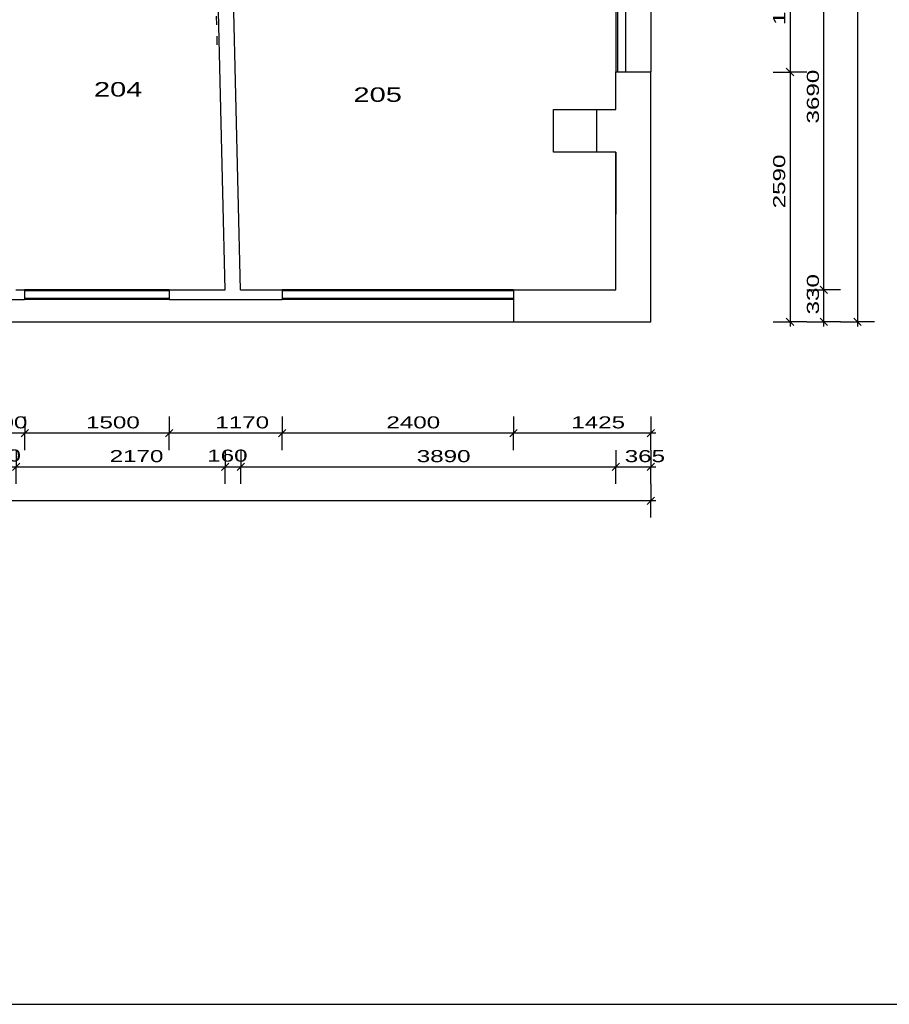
# Model space of a CAD drawing. Extents: x -196363 to 396902, y -489949 to -260582.
# Tile 51 of 256: x 80737 to 89756, y -395532 to -385320. Entities that reach past the tile are written whole.
import ezdxf

# ---------------------------------------------------------------- set-up
doc = ezdxf.new("R2010")
doc.units = 0
doc.header["$MEASUREMENT"] = 0
doc.linetypes.add('DOTDASH', pattern=[1, 0.3, -0.2, 0, -0.2, 0.3])
for name, color, linetype in [('koty', 1, 'Continuous'), ('legenda', 1, 'Continuous'), ('noszdiv', 1, 'Continuous'), ('obklady', 14, 'Continuous'), ('okna', 2, 'Continuous')]:
    doc.layers.add(name, color=color, linetype=linetype)
doc.styles.add('SPIRITTXTSTYLE1', font='ROMAN')
doc.styles.add('SPIRITTXTSTYLE2', font='txt')
doc.linetypes.add('CERCH2', pattern='A,0,-1,[17,dur+dsp vaclavov.shx,S=0.003401,R=0,X=-1,Y=0],0', length=1)
doc.dimstyles.new('SPIRITSTYLE206', dxfattribs={"dimtxt": 125, "dimasz": 12.7, "dimexe": 175, "dimexo": 1267.367798, "dimgap": 50, "dimtad": 1, "dimdec": 3, "dimzin": 0, "dimdsep": 46, "dimlunit": 7, "dimtxsty": 'SPIRITTXTSTYLE1', "dimblk1": '_TICKMARKS206', "dimblk2": '_TICKMARKS206', "dimsah": 1, "dimcen": 0.09, "dimdle": 50, "dimclrd": 1, "dimclre": 1, "dimclrt": 1, "dimadec": 0, "dimazin": 0, "dimtfac": 1, "dimtdec": 4, "dimtofl": 0, "dimtmove": 1, "dimatfit": 0, "dimfxl": 0, "dimtolj": 1, "dimtzin": 0, "dimarcsym": 0})
doc.dimstyles.new('SPIRITSTYLE208', dxfattribs={"dimtxt": 125, "dimasz": 12.7, "dimexe": 175, "dimexo": 1394.863892, "dimgap": 50, "dimtad": 1, "dimdec": 3, "dimzin": 0, "dimdsep": 46, "dimlunit": 7, "dimtxsty": 'SPIRITTXTSTYLE1', "dimblk1": '_TICKMARKS208', "dimblk2": '_TICKMARKS208', "dimsah": 1, "dimcen": 0.09, "dimdle": 50, "dimclrd": 1, "dimclre": 1, "dimclrt": 1, "dimadec": 0, "dimazin": 0, "dimtfac": 1, "dimtdec": 4, "dimtofl": 0, "dimtmove": 1, "dimatfit": 0, "dimfxl": 0, "dimtolj": 1, "dimtzin": 0, "dimarcsym": 0})
doc.dimstyles.new('SPIRITSTYLE209', dxfattribs={"dimtxt": 125, "dimasz": 12.7, "dimexe": 175, "dimexo": 1617.368164, "dimgap": 50, "dimtad": 1, "dimdec": 3, "dimzin": 0, "dimdsep": 46, "dimlunit": 7, "dimtxsty": 'SPIRITTXTSTYLE1', "dimblk1": '_TICKMARKS209', "dimblk2": '_TICKMARKS209', "dimsah": 1, "dimcen": 0.09, "dimdle": 50, "dimclrd": 1, "dimclre": 1, "dimclrt": 1, "dimadec": 0, "dimazin": 0, "dimtfac": 1, "dimtdec": 4, "dimtofl": 0, "dimtmove": 1, "dimatfit": 0, "dimfxl": 0, "dimtolj": 1, "dimtzin": 0, "dimarcsym": 0})
doc.dimstyles.new('SPIRITSTYLE210', dxfattribs={"dimtxt": 125, "dimasz": 12.7, "dimexe": 175, "dimexo": 1982.319458, "dimgap": 50, "dimtad": 1, "dimdec": 3, "dimzin": 0, "dimdsep": 46, "dimlunit": 7, "dimtxsty": 'SPIRITTXTSTYLE1', "dimblk1": '_TICKMARKS210', "dimblk2": '_TICKMARKS210', "dimsah": 1, "dimcen": 0.09, "dimdle": 50, "dimclrd": 1, "dimclre": 1, "dimclrt": 1, "dimadec": 0, "dimazin": 0, "dimtfac": 1, "dimtdec": 4, "dimtofl": 0, "dimtmove": 1, "dimatfit": 0, "dimfxl": 0, "dimtolj": 1, "dimtzin": 0, "dimarcsym": 0})
doc.dimstyles.new('SPIRITSTYLE216', dxfattribs={"dimtxt": 125, "dimasz": 12.7, "dimexe": 175, "dimexo": 1967.368408, "dimgap": 50, "dimtad": 1, "dimdec": 3, "dimzin": 0, "dimdsep": 46, "dimlunit": 7, "dimtxsty": 'SPIRITTXTSTYLE1', "dimblk1": '_TICKMARKS216', "dimblk2": '_TICKMARKS216', "dimsah": 1, "dimcen": 0.09, "dimdle": 50, "dimclrd": 1, "dimclre": 1, "dimclrt": 1, "dimadec": 0, "dimazin": 0, "dimtfac": 1, "dimtdec": 4, "dimtofl": 0, "dimtmove": 1, "dimatfit": 0, "dimfxl": 0, "dimtolj": 1, "dimtzin": 0, "dimarcsym": 0})
doc.dimstyles.new('SPIRITSTYLE217', dxfattribs={"dimtxt": 125, "dimasz": 12.7, "dimexe": 175, "dimexo": 980.799194, "dimgap": 50, "dimtad": 1, "dimdec": 3, "dimzin": 0, "dimdsep": 46, "dimlunit": 7, "dimtxsty": 'SPIRITTXTSTYLE1', "dimblk1": '_TICKMARKS217', "dimblk2": '_TICKMARKS217', "dimsah": 1, "dimcen": 0.09, "dimdle": 50, "dimclrd": 1, "dimclre": 1, "dimclrt": 1, "dimadec": 0, "dimazin": 0, "dimtfac": 1, "dimtdec": 4, "dimtofl": 0, "dimtmove": 1, "dimatfit": 0, "dimfxl": 0, "dimtolj": 1, "dimtzin": 0, "dimarcsym": 0})
doc.dimstyles.new('SPIRITSTYLE218', dxfattribs={"dimtxt": 125, "dimasz": 12.7, "dimexe": 175, "dimexo": 1210.81311, "dimgap": 50, "dimtad": 1, "dimdec": 3, "dimzin": 0, "dimdsep": 46, "dimlunit": 7, "dimtxsty": 'SPIRITTXTSTYLE1', "dimblk1": '_TICKMARKS218', "dimblk2": '_TICKMARKS218', "dimsah": 1, "dimcen": 0.09, "dimdle": 50, "dimclrd": 1, "dimclre": 1, "dimclrt": 1, "dimadec": 0, "dimazin": 0, "dimtfac": 1, "dimtdec": 4, "dimtofl": 0, "dimtmove": 1, "dimatfit": 0, "dimfxl": 0, "dimtolj": 1, "dimtzin": 0, "dimarcsym": 0})
doc.dimstyles.new('SPIRITSTYLE221', dxfattribs={"dimtxt": 125, "dimasz": 12.7, "dimexe": 175, "dimexo": 1660.794922, "dimgap": 50, "dimtad": 1, "dimdec": 3, "dimzin": 0, "dimdsep": 46, "dimlunit": 7, "dimtxsty": 'SPIRITTXTSTYLE1', "dimblk1": '_TICKMARKS221', "dimblk2": '_TICKMARKS221', "dimsah": 1, "dimcen": 0.09, "dimdle": 50, "dimclrd": 1, "dimclre": 1, "dimclrt": 1, "dimadec": 0, "dimazin": 0, "dimtfac": 1, "dimtdec": 4, "dimtofl": 0, "dimtmove": 1, "dimatfit": 0, "dimfxl": 0, "dimtolj": 1, "dimtzin": 0, "dimarcsym": 0})
doc.dimstyles.new('SPIRITSTYLE222', dxfattribs={"dimtxt": 125, "dimasz": 12.7, "dimexe": 175, "dimexo": 1680.787476, "dimgap": 50, "dimtad": 1, "dimdec": 3, "dimzin": 0, "dimdsep": 46, "dimlunit": 7, "dimtxsty": 'SPIRITTXTSTYLE1', "dimblk1": '_TICKMARKS222', "dimblk2": '_TICKMARKS222', "dimsah": 1, "dimcen": 0.09, "dimdle": 50, "dimclrd": 1, "dimclre": 1, "dimclrt": 1, "dimadec": 0, "dimazin": 0, "dimtfac": 1, "dimtdec": 4, "dimtofl": 0, "dimtmove": 1, "dimatfit": 0, "dimfxl": 0, "dimtolj": 1, "dimtzin": 0, "dimarcsym": 0})

# ---------------------------------------------------------------- blocks, each defined once
blk = doc.blocks.new('_TICKMARKS208')
at = {"color": 1, "linetype": 'Continuous'}
blk.add_line((-3, -3), (3, 3), dxfattribs=at)
blk = doc.blocks.new('*D386')
at = {"color": 1, "linetype": 'Continuous', "ltscale": 300}
for p, q in [((88726, -384613, 1724), (88726, -385913, 1724)), ((88551, -384663, 1724), (88726, -384663, 1724)), ((88901, -384663, 1724), (88726, -384663, 1724)), ((88551, -385863, 1724), (88726, -385863, 1724)), ((88901, -385863, 1724), (88726, -385863, 1724))]:
    blk.add_line(p, q, dxfattribs=at)
at = {"color": 1, "linetype": 'Continuous', "ltscale": 300, "xscale": 12.69999980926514, "yscale": 12.69999980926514, "zscale": 12.69999980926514}
for p, rotation in [((88726, -384663, 1724), 90.00000250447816), ((88726, -385863, 1724), -90.00000250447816)]:
    blk.add_blockref('_TICKMARKS208', p, dxfattribs=dict(at, rotation=rotation))
at = {"color": 1, "linetype": 'Continuous', "ltscale": 300, "style": 'SPIRITTXTSTYLE1', "width": 1.5}
blk.add_text('1200', height=125, rotation=450, dxfattribs=at).set_placement((88676, -385376, 1724))
blk = doc.blocks.new('_TICKMARKS206')
at = {"color": 1, "linetype": 'Continuous'}
blk.add_line((-3, -3), (3, 3), dxfattribs=at)
blk = doc.blocks.new('*D387')
at = {"color": 1, "linetype": 'Continuous', "ltscale": 300}
for p, q in [((88551, -385863, 1724), (88726, -385863, 1724)), ((88726, -385813, 1724), (88726, -388503, 1724)), ((88901, -385863, 1724), (88726, -385863, 1724)), ((88551, -388453, 1724), (88726, -388453, 1724)), ((88901, -388453, 1724), (88726, -388453, 1724))]:
    blk.add_line(p, q, dxfattribs=at)
at = {"color": 1, "linetype": 'Continuous', "ltscale": 300, "xscale": 12.69999980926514, "yscale": 12.69999980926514, "zscale": 12.69999980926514}
for p, rotation in [((88726, -385863, 1724), 90.00000250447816), ((88726, -388453, 1724), -90.00000250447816)]:
    blk.add_blockref('_TICKMARKS206', p, dxfattribs=dict(at, rotation=rotation))
at = {"color": 1, "linetype": 'Continuous', "ltscale": 300, "style": 'SPIRITTXTSTYLE1', "width": 1.5}
blk.add_text('2590', height=125, rotation=450, dxfattribs=at).set_placement((88676, -387277, 1724))
blk = doc.blocks.new('_TICKMARKS209')
at = {"color": 1, "linetype": 'Continuous'}
blk.add_line((-3, -3), (3, 3), dxfattribs=at)
blk = doc.blocks.new('*D388')
at = {"color": 1, "linetype": 'Continuous', "ltscale": 300}
for p, q in [((88901, -388123, 1724), (89076, -388123, 1724)), ((89076, -388503, 1724), (89076, -388073, 1724)), ((89251, -388123, 1724), (89076, -388123, 1724)), ((88901, -388453, 1724), (89076, -388453, 1724)), ((89251, -388453, 1724), (89076, -388453, 1724))]:
    blk.add_line(p, q, dxfattribs=at)
at = {"color": 1, "linetype": 'Continuous', "ltscale": 300, "xscale": 12.69999980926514, "yscale": 12.69999980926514, "zscale": 12.69999980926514}
for p, rotation in [((89076, -388123, 1724), 90.00000250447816), ((89076, -388453, 1724), 270.0000006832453)]:
    blk.add_blockref('_TICKMARKS209', p, dxfattribs=dict(at, rotation=rotation))
at = {"color": 1, "linetype": 'Continuous', "ltscale": 300, "style": 'SPIRITTXTSTYLE1', "width": 1.5}
blk.add_text('330', height=125, rotation=90, dxfattribs=at).set_placement((89026, -388377, 1724))
blk = doc.blocks.new('_TICKMARKS210')
at = {"color": 1, "linetype": 'Continuous'}
blk.add_line((-3, -3), (3, 3), dxfattribs=at)
blk = doc.blocks.new('*D389')
at = {"color": 1, "linetype": 'Continuous', "ltscale": 300}
for p, q in [((88901, -384433, 1724), (89076, -384433, 1724)), ((89076, -388173, 1724), (89076, -384383, 1724)), ((89251, -384433, 1724), (89076, -384433, 1724)), ((88901, -388123, 1724), (89076, -388123, 1724)), ((89251, -388123, 1724), (89076, -388123, 1724))]:
    blk.add_line(p, q, dxfattribs=at)
at = {"color": 1, "linetype": 'Continuous', "ltscale": 300, "xscale": 12.69999980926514, "yscale": 12.69999980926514, "zscale": 12.69999980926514}
for p, rotation in [((89076, -384433, 1724), 90.00000250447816), ((89076, -388123, 1724), 270.0000006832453)]:
    blk.add_blockref('_TICKMARKS210', p, dxfattribs=dict(at, rotation=rotation))
at = {"color": 1, "linetype": 'Continuous', "ltscale": 300, "style": 'SPIRITTXTSTYLE1', "width": 1.5}
blk.add_text('3690', height=125, rotation=90, dxfattribs=at).set_placement((89026, -386397, 1724))
blk = doc.blocks.new('_TICKMARKS216')
at = {"color": 1, "linetype": 'Continuous'}
blk.add_line((-3, -3), (3, 3), dxfattribs=at)
blk = doc.blocks.new('*D397')
at = {"color": 1, "linetype": 'Continuous', "ltscale": 300}
for p, q in [((89251, -370043, 1724), (89426, -370043, 1724)), ((89426, -369993, 1724), (89426, -388503, 1724)), ((89601, -370043, 1724), (89426, -370043, 1724)), ((89251, -388453, 1724), (89426, -388453, 1724)), ((89601, -388453, 1724), (89426, -388453, 1724))]:
    blk.add_line(p, q, dxfattribs=at)
at = {"color": 1, "linetype": 'Continuous', "ltscale": 300, "xscale": 12.69999980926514, "yscale": 12.69999980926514, "zscale": 12.69999980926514}
for p, rotation in [((89426, -370043, 1724), 90.00000250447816), ((89426, -388453, 1724), -90.00000250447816)]:
    blk.add_blockref('_TICKMARKS216', p, dxfattribs=dict(at, rotation=rotation))
at = {"color": 1, "linetype": 'Continuous', "ltscale": 300, "style": 'SPIRITTXTSTYLE1', "width": 1.5}
blk.add_text('18410', height=125, rotation=450, dxfattribs=at).set_placement((89376, -379385, 1724))
blk = doc.blocks.new('_TICKMARKS217')
at = {"color": 1, "linetype": 'Continuous'}
blk.add_line((-3, -3), (3, 3), dxfattribs=at)
blk = doc.blocks.new('*D398')
at = {"color": 1, "linetype": 'Continuous', "ltscale": 300}
for p, q in [((85859, -389434, 1724), (85859, -389609, 1724)), ((87284, -389434, 1724), (87284, -389609, 1724)), ((87334, -389609, 1724), (85809, -389609, 1724)), ((85859, -389784, 1724), (85859, -389609, 1724)), ((87284, -389784, 1724), (87284, -389609, 1724))]:
    blk.add_line(p, q, dxfattribs=at)
at = {"color": 1, "linetype": 'Continuous', "ltscale": 300, "xscale": 12.69999980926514, "yscale": 12.69999980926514, "zscale": 12.69999980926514}
for p, rotation in [((85859, -389609, 1724), 180.0000050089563), ((87284, -389609, 1724), 360.0000100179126)]:
    blk.add_blockref('_TICKMARKS217', p, dxfattribs=dict(at, rotation=rotation))
at = {"color": 1, "linetype": 'Continuous', "ltscale": 300, "style": 'SPIRITTXTSTYLE1', "width": 1.5}
blk.add_text('1425', height=125, rotation=360, dxfattribs=at).set_placement((86458, -389559, 1724))
blk = doc.blocks.new('*D399')
at = {"color": 1, "linetype": 'Continuous', "ltscale": 300}
for p, q in [((83459, -389434, 1724), (83459, -389609, 1724)), ((85859, -389434, 1724), (85859, -389609, 1724)), ((85909, -389609, 1724), (83409, -389609, 1724)), ((83459, -389784, 1724), (83459, -389609, 1724)), ((85859, -389784, 1724), (85859, -389609, 1724))]:
    blk.add_line(p, q, dxfattribs=at)
at = {"color": 1, "linetype": 'Continuous', "ltscale": 300, "xscale": 12.69999980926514, "yscale": 12.69999980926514, "zscale": 12.69999980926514}
for p, rotation in [((83459, -389609, 1724), 180.0000050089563), ((85859, -389609, 1724), 360.0000100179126)]:
    blk.add_blockref('_TICKMARKS217', p, dxfattribs=dict(at, rotation=rotation))
at = {"color": 1, "linetype": 'Continuous', "ltscale": 300, "style": 'SPIRITTXTSTYLE1', "width": 1.5}
blk.add_text('2400', height=125, rotation=360, dxfattribs=at).set_placement((84540, -389559, 1724))
blk = doc.blocks.new('_TICKMARKS218')
at = {"color": 1, "linetype": 'Continuous'}
blk.add_line((-3, -3), (3, 3), dxfattribs=at)
blk = doc.blocks.new('*D400')
at = {"color": 1, "linetype": 'Continuous', "ltscale": 300}
for p, q in [((82289, -389434, 1724), (82289, -389609, 1724)), ((83459, -389434, 1724), (83459, -389609, 1724)), ((83509, -389609, 1724), (82239, -389609, 1724)), ((82289, -389784, 1724), (82289, -389609, 1724)), ((83459, -389784, 1724), (83459, -389609, 1724))]:
    blk.add_line(p, q, dxfattribs=at)
at = {"color": 1, "linetype": 'Continuous', "ltscale": 300, "xscale": 12.69999980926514, "yscale": 12.69999980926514, "zscale": 12.69999980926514}
for p, rotation in [((82289, -389609, 1724), 180.0000050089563), ((83459, -389609, 1724), 360.0000100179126)]:
    blk.add_blockref('_TICKMARKS218', p, dxfattribs=dict(at, rotation=rotation))
at = {"color": 1, "linetype": 'Continuous', "ltscale": 300, "style": 'SPIRITTXTSTYLE1', "width": 1.5}
blk.add_text('1170', height=125, rotation=360, dxfattribs=at).set_placement((82766, -389559, 1724))
blk = doc.blocks.new('*D401')
at = {"color": 1, "linetype": 'Continuous', "ltscale": 300}
for p, q in [((80789, -389434, 1724), (80789, -389609, 1724)), ((82289, -389434, 1724), (82289, -389609, 1724)), ((82339, -389609, 1724), (80739, -389609, 1724)), ((80789, -389784, 1724), (80789, -389609, 1724)), ((82289, -389784, 1724), (82289, -389609, 1724))]:
    blk.add_line(p, q, dxfattribs=at)
at = {"color": 1, "linetype": 'Continuous', "ltscale": 300, "xscale": 12.69999980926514, "yscale": 12.69999980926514, "zscale": 12.69999980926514}
for p, rotation in [((80789, -389609, 1724), 180.0000050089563), ((82289, -389609, 1724), 360.0000100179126)]:
    blk.add_blockref('_TICKMARKS218', p, dxfattribs=dict(at, rotation=rotation))
at = {"color": 1, "linetype": 'Continuous', "ltscale": 300, "style": 'SPIRITTXTSTYLE1', "width": 1.5}
blk.add_text('1500', height=125, rotation=360, dxfattribs=at).set_placement((81425, -389559, 1724))
blk = doc.blocks.new('*D402')
at = {"color": 1, "linetype": 'Continuous', "ltscale": 300}
for p, q in [((80189, -389434, 1724), (80189, -389609, 1724)), ((80789, -389434, 1724), (80789, -389609, 1724)), ((80839, -389609, 1724), (80139, -389609, 1724)), ((80189, -389784, 1724), (80189, -389609, 1724)), ((80789, -389784, 1724), (80789, -389609, 1724))]:
    blk.add_line(p, q, dxfattribs=at)
at = {"color": 1, "linetype": 'Continuous', "ltscale": 300, "xscale": 12.69999980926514, "yscale": 12.69999980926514, "zscale": 12.69999980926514}
for p, rotation in [((80189, -389609, 1724), 180.0000050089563), ((80789, -389609, 1724), 360.0000100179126)]:
    blk.add_blockref('_TICKMARKS218', p, dxfattribs=dict(at, rotation=rotation))
at = {"color": 1, "linetype": 'Continuous', "ltscale": 300, "style": 'SPIRITTXTSTYLE1', "width": 1.5}
blk.add_text('600', height=125, rotation=360, dxfattribs=at).set_placement((80399, -389559, 1724))
blk = doc.blocks.new('_TICKMARKS221')
at = {"color": 1, "linetype": 'Continuous'}
blk.add_line((-3, -3), (3, 3), dxfattribs=at)
blk = doc.blocks.new('*D417')
at = {"color": 1, "linetype": 'Continuous', "ltscale": 300}
for p, q in [((80539, -389784, 1724), (80539, -389959, 1724)), ((80699, -389784, 1724), (80699, -389959, 1724)), ((80489, -389959, 1724), (80749, -389959, 1724)), ((80539, -390134, 1724), (80539, -389959, 1724)), ((80699, -390134, 1724), (80699, -389959, 1724))]:
    blk.add_line(p, q, dxfattribs=at)
at = {"color": 1, "linetype": 'Continuous', "ltscale": 300, "xscale": 12.69999980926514, "yscale": 12.69999980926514, "zscale": 12.69999980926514, "rotation": 180.0000050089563}
blk.add_blockref('_TICKMARKS221', (80539, -389959, 1724), dxfattribs=at)
at = {"color": 1, "linetype": 'Continuous', "ltscale": 300, "xscale": 12.69999980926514, "yscale": 12.69999980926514, "zscale": 12.69999980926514}
blk.add_blockref('_TICKMARKS221', (80699, -389959, 1724), dxfattribs=at)
at = {"color": 1, "linetype": 'Continuous', "ltscale": 300, "style": 'SPIRITTXTSTYLE1', "width": 1.5}
blk.add_text('160', height=125, dxfattribs=at).set_placement((80332, -389902, 1724))
blk = doc.blocks.new('*D418')
at = {"color": 1, "linetype": 'Continuous', "ltscale": 300}
for p, q in [((80699, -389784, 1724), (80699, -389959, 1724)), ((82869, -389784, 1724), (82869, -389959, 1724)), ((80649, -389959, 1724), (82919, -389959, 1724)), ((80699, -390134, 1724), (80699, -389959, 1724)), ((82869, -390134, 1724), (82869, -389959, 1724))]:
    blk.add_line(p, q, dxfattribs=at)
at = {"color": 1, "linetype": 'Continuous', "ltscale": 300, "xscale": 12.69999980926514, "yscale": 12.69999980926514, "zscale": 12.69999980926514, "rotation": 180.0000050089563}
blk.add_blockref('_TICKMARKS221', (80699, -389959, 1724), dxfattribs=at)
at = {"color": 1, "linetype": 'Continuous', "ltscale": 300, "xscale": 12.69999980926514, "yscale": 12.69999980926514, "zscale": 12.69999980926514}
blk.add_blockref('_TICKMARKS221', (82869, -389959, 1724), dxfattribs=at)
at = {"color": 1, "linetype": 'Continuous', "ltscale": 300, "style": 'SPIRITTXTSTYLE1', "width": 1.5}
blk.add_text('2170', height=125, dxfattribs=at).set_placement((81670, -389909, 1724))
blk = doc.blocks.new('*D419')
at = {"color": 1, "linetype": 'Continuous', "ltscale": 300}
for p, q in [((82869, -389784, 1724), (82869, -389959, 1724)), ((83029, -389784, 1724), (83029, -389959, 1724)), ((82819, -389959, 1724), (83079, -389959, 1724)), ((82869, -390134, 1724), (82869, -389959, 1724)), ((83029, -390134, 1724), (83029, -389959, 1724))]:
    blk.add_line(p, q, dxfattribs=at)
at = {"color": 1, "linetype": 'Continuous', "ltscale": 300, "xscale": 12.69999980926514, "yscale": 12.69999980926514, "zscale": 12.69999980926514, "rotation": 180.0000050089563}
blk.add_blockref('_TICKMARKS221', (82869, -389959, 1724), dxfattribs=at)
at = {"color": 1, "linetype": 'Continuous', "ltscale": 300, "xscale": 12.69999980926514, "yscale": 12.69999980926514, "zscale": 12.69999980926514}
blk.add_blockref('_TICKMARKS221', (83029, -389959, 1724), dxfattribs=at)
at = {"color": 1, "linetype": 'Continuous', "ltscale": 300, "style": 'SPIRITTXTSTYLE1', "width": 1.5}
blk.add_text('160', height=125, dxfattribs=at).set_placement((82682, -389904, 1724))
blk = doc.blocks.new('*D420')
at = {"color": 1, "linetype": 'Continuous', "ltscale": 300}
for p, q in [((83029, -389784, 1724), (83029, -389959, 1724)), ((86919, -389784, 1724), (86919, -389959, 1724)), ((82979, -389959, 1724), (86969, -389959, 1724)), ((83029, -390134, 1724), (83029, -389959, 1724)), ((86919, -390134, 1724), (86919, -389959, 1724))]:
    blk.add_line(p, q, dxfattribs=at)
at = {"color": 1, "linetype": 'Continuous', "ltscale": 300, "xscale": 12.69999980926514, "yscale": 12.69999980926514, "zscale": 12.69999980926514, "rotation": 180.0000050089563}
blk.add_blockref('_TICKMARKS221', (83029, -389959, 1724), dxfattribs=at)
at = {"color": 1, "linetype": 'Continuous', "ltscale": 300, "xscale": 12.69999980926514, "yscale": 12.69999980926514, "zscale": 12.69999980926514}
blk.add_blockref('_TICKMARKS221', (86919, -389959, 1724), dxfattribs=at)
at = {"color": 1, "linetype": 'Continuous', "ltscale": 300, "style": 'SPIRITTXTSTYLE1', "width": 1.5}
blk.add_text('3890', height=125, dxfattribs=at).set_placement((84855, -389909, 1724))
blk = doc.blocks.new('*D421')
at = {"color": 1, "linetype": 'Continuous', "ltscale": 300}
for p, q in [((86919, -389784, 1724), (86919, -389959, 1724)), ((87284, -389784, 1724), (87284, -389959, 1724)), ((86869, -389959, 1724), (87334, -389959, 1724)), ((86919, -390134, 1724), (86919, -389959, 1724)), ((87284, -390134, 1724), (87284, -389959, 1724))]:
    blk.add_line(p, q, dxfattribs=at)
at = {"color": 1, "linetype": 'Continuous', "ltscale": 300, "xscale": 12.69999980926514, "yscale": 12.69999980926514, "zscale": 12.69999980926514, "rotation": 180.0000050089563}
blk.add_blockref('_TICKMARKS221', (86919, -389959, 1724), dxfattribs=at)
at = {"color": 1, "linetype": 'Continuous', "ltscale": 300, "xscale": 12.69999980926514, "yscale": 12.69999980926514, "zscale": 12.69999980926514}
blk.add_blockref('_TICKMARKS221', (87284, -389959, 1724), dxfattribs=at)
at = {"color": 1, "linetype": 'Continuous', "ltscale": 300, "style": 'SPIRITTXTSTYLE1', "width": 1.5}
blk.add_text('365', height=125, dxfattribs=at).set_placement((87012, -389909, 1724))
blk = doc.blocks.new('_TICKMARKS222')
at = {"color": 1, "linetype": 'Continuous'}
blk.add_line((-3, -3), (3, 3), dxfattribs=at)
blk = doc.blocks.new('*D422')
at = {"color": 1, "linetype": 'Continuous', "ltscale": 300}
for p, q in [((61714, -390134, 1724), (61714, -390309, 1724)), ((87284, -390134, 1724), (87284, -390309, 1724)), ((87334, -390309, 1724), (61664, -390309, 1724)), ((61714, -390484, 1724), (61714, -390309, 1724)), ((87284, -390484, 1724), (87284, -390309, 1724))]:
    blk.add_line(p, q, dxfattribs=at)
at = {"color": 1, "linetype": 'Continuous', "ltscale": 300, "xscale": 12.69999980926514, "yscale": 12.69999980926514, "zscale": 12.69999980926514}
for p, rotation in [((61714, -390309, 1724), 180.0000050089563), ((87284, -390309, 1724), 360.0000100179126)]:
    blk.add_blockref('_TICKMARKS222', p, dxfattribs=dict(at, rotation=rotation))
at = {"color": 1, "linetype": 'Continuous', "ltscale": 300, "style": 'SPIRITTXTSTYLE1', "width": 1.5}
blk.add_text('25570', height=125, rotation=360, dxfattribs=at).set_placement((74350, -390259, 1724))

msp = doc.modelspace()

# ---------------------------------------------------------------- linework, layer by layer
at = {"layer": 'legenda', "color": 1, "linetype": 'Continuous', "ltscale": 300}
msp.add_line((58638.50391, -395531.71875, 4347.59961), (105679.07812, -395531.71875, 4347.59961), dxfattribs=at)
at = {"layer": 'noszdiv', "color": 1, "linetype": 'Continuous', "ltscale": 300}
for p, q in [((82868.58594, -388122.875, 2623.80005), (82778.57031, -384432.875, 2623.80005)), ((83028.625, -388122.875, 2623.80005), (82938.63281, -384432.875, 2623.80005)), ((86918.61719, -386252.875, 2623.80005), (86918.61719, -385862.875, 2623.80005)), ((86918.61719, -385862.875, 2623.80005), (87283.57031, -385862.875, 2623.80005)), ((87283.57031, -388452.875, 2623.80005), (87283.57031, -385862.875, 2623.80005)), ((86273.625, -386692.875, 2623.80005), (86273.625, -386252.875, 2623.80005)), ((86273.625, -386252.875, 2623.80005), (86918.61719, -386252.875, 2623.80005)), ((86718.57031, -386252.875, 2623.80005), (86718.57031, -386692.875, 2623.80005)), ((86918.61719, -386692.875, 2623.80005), (86273.625, -386692.875, 2623.80005)), ((86918.61719, -388122.875, 2623.80005), (86918.61719, -386692.875, 2623.80005)), ((86918.61719, -386692.875, 2623.80005), (86918.61719, -387337.875, 2623.80005)), ((80698.57031, -388122.875, 2623.80005), (80788.58594, -388122.875, 2623.80005)), ((80788.58594, -388122.875, 2623.80005), (80788.58594, -388222.84375, 2623.80005)), ((82288.57812, -388122.875, 2623.80005), (82868.58594, -388122.875, 2623.80005)), ((82288.57812, -388122.875, 2623.80005), (82288.57812, -388222.84375, 2623.80005)), ((83028.625, -388122.875, 2623.80005), (83458.61719, -388122.875, 2623.80005)), ((83458.61719, -388122.875, 2623.80005), (83458.61719, -388222.84375, 2623.80005)), ((85858.61719, -388122.875, 2623.80005), (86918.61719, -388122.875, 2623.80005)), ((85858.61719, -388122.875, 2623.80005), (85858.61719, -388452.875, 2623.80005)), ((80188.58594, -388222.84375, 2623.80005), (80788.58594, -388222.84375, 2623.80005)), ((82288.57812, -388222.84375, 2623.80005), (83458.61719, -388222.84375, 2623.80005)), ((69108.57812, -388452.875, 2623.80005), (85858.61719, -388452.875, 2623.80005)), ((85858.61719, -388452.875, 2623.80005), (87283.57031, -388452.875, 2623.80005))]:
    msp.add_line(p, q, dxfattribs=at)
at = {"layer": 'obklady', "color": 14, "linetype": 'DOTDASH', "ltscale": 300}
msp.add_line((82786.61719, -385582.875, 2623.80005), (82759.05469, -384452.875, 2623.80005), dxfattribs=at)
at = {"layer": 'okna', "color": 7, "linetype": 'Continuous', "ltscale": 300}
for p, q in [((86918.61719, -384662.875, 3447.6001), (86918.61719, -385862.875, 3447.6001)), ((86938.58594, -384662.875, 3523.80005), (86938.58594, -385862.875, 3523.80005)), ((87018.58594, -384662.875, 3523.80005), (87018.58594, -385862.875, 3523.80005)), ((87283.57031, -384662.875, 3447.6001), (87283.57031, -385862.875, 3447.6001)), ((82288.57812, -388122.875, 3447.6001), (80788.58594, -388122.875, 3447.6001)), ((85858.61719, -388122.875, 3447.6001), (83458.61719, -388122.875, 3447.6001)), ((82288.57812, -388132.84375, 3523.80005), (80788.58594, -388132.84375, 3523.80005)), ((82288.57812, -388212.84375, 3523.80005), (80788.58594, -388212.84375, 3523.80005)), ((82288.57812, -388222.84375, 3447.6001), (80788.58594, -388222.84375, 3447.6001)), ((85858.61719, -388132.84375, 3523.80005), (83458.61719, -388132.84375, 3523.80005)), ((85858.61719, -388212.84375, 3523.80005), (83458.61719, -388212.84375, 3523.80005)), ((85858.61719, -388222.84375, 3447.6001), (83458.61719, -388222.84375, 3447.6001))]:
    msp.add_line(p, q, dxfattribs=at)

# ---------------------------------------------------------------- texts
at = {"layer": 'legenda', "color": 1, "linetype": 'CERCH2', "ltscale": 300, "style": 'SPIRITTXTSTYLE2', "width": 1.5}
for s, p in [('204', (81507.01562, -386117.5625, 1723.80005)), ('205', (84198.89062, -386172.46875, 1723.80005))]:
    msp.add_text(s, height=150, dxfattribs=at).set_placement(p)

# ---------------------------------------------------------------- dimensions: what is measured, and where the dimension line sits
at = {"layer": 'koty', "color": 1, "linetype": 'Continuous', "ltscale": 300}
for base, p1, p2, dimstyle, picture, middle in [((89425.9375, -370042.90625, 1723.80005), (87283.57031, -370042.90625, 1723.80005), (87283.57031, -388452.875, 1723.80005), 'SPIRITSTYLE216', '*D397', (89425.9375, -379247.90625, 1723.80005)), ((89075.9375, -388122.875, 1723.80005), (86918.61719, -388122.875, 1723.80005), (85443.59375, -384432.875, 1723.80005), 'SPIRITSTYLE210', '*D389', (89075.9375, -386277.875, 1723.80005)), ((88725.9375, -384662.875, 1723.80005), (87156.07812, -384662.875, 1723.80005), (87156.07812, -385862.875, 1723.80005), 'SPIRITSTYLE208', '*D386', (88725.9375, -385262.875, 1723.80005)), ((88725.9375, -385862.875, 1723.80005), (87283.57031, -385862.875, 1723.80005), (87283.57031, -388452.875, 1723.80005), 'SPIRITSTYLE206', '*D387', (88725.9375, -387157.875, 1723.80005)), ((89075.9375, -388452.875, 1723.80005), (87283.57031, -388452.875, 1723.80005), (86918.61719, -388122.875, 1723.80005), 'SPIRITSTYLE209', '*D388', (89075.9375, -388287.875, 1723.80005))]:
    dim = msp.add_linear_dim(base=base, p1=p1, p2=p2, angle=90.000002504, dimstyle=dimstyle, dxfattribs=at)
    dim.commit()
    dim.dimension.update_dxf_attribs({"geometry": picture, "text_midpoint": middle})
for base, p1, p2, dimstyle, picture, middle in [((80698.57031, -389958.65625, 1723.80005), (80698.57031, -386892.875, 1723.80005), (82868.58594, -388122.875, 1723.80005), 'SPIRITSTYLE221', '*D418', (81783.57812, -389958.65625, 1723.80005)), ((83028.625, -389958.65625, 1723.80005), (83028.625, -388122.875, 1723.80005), (86918.61719, -388122.875, 1723.80005), 'SPIRITSTYLE221', '*D420', (84973.625, -389958.65625, 1723.80005)), ((86918.61719, -389958.65625, 1723.80005), (86918.61719, -388122.875, 1723.80005), (87283.57031, -388122.875, 1723.80005), 'SPIRITSTYLE221', '*D421', (87101.09375, -389958.65625, 1723.80005)), ((80788.58594, -389608.65625, 1723.80005), (80788.58594, -388222.84375, 1723.80005), (80188.58594, -388212.84375, 1723.80005), 'SPIRITSTYLE218', '*D402', (80488.58594, -389608.65625, 1723.80005)), ((82288.57812, -389608.65625, 1723.80005), (82288.57812, -388222.84375, 1723.80005), (80788.58594, -388212.84375, 1723.80005), 'SPIRITSTYLE218', '*D401', (81538.58594, -389608.65625, 1723.80005)), ((83458.61719, -389608.65625, 1723.80005), (83458.61719, -388222.84375, 1723.80005), (82288.57812, -388172.84375, 1723.80005), 'SPIRITSTYLE218', '*D400', (82873.59375, -389608.65625, 1723.80005)), ((85858.61719, -389608.65625, 1723.80005), (85858.61719, -388452.875, 1723.80005), (83458.61719, -388212.84375, 1723.80005), 'SPIRITSTYLE217', '*D399', (84658.61719, -389608.65625, 1723.80005)), ((87283.57031, -390308.65625, 1723.80005), (87283.57031, -388452.875, 1723.80005), (61713.58984, -388452.875, 1723.80005), 'SPIRITSTYLE222', '*D422', (74498.58594, -390308.65625, 1723.80005)), ((87283.57031, -389608.65625, 1723.80005), (87283.57031, -388452.875, 1723.80005), (85858.61719, -388452.875, 1723.80005), 'SPIRITSTYLE217', '*D398', (86571.09375, -389608.65625, 1723.80005))]:
    dim = msp.add_linear_dim(base=base, p1=p1, p2=p2, dimstyle=dimstyle, dxfattribs=at)
    dim.commit()
    dim.dimension.update_dxf_attribs({"geometry": picture, "text_midpoint": middle})
for base, p1, p2, picture, middle in [((80538.57812, -389958.65625, 1723.80005), (80538.57812, -388122.875, 1723.80005), (80698.57031, -388122.875, 1723.80005), '*D417', (80481, -389901.59375)), ((82868.58594, -389958.65625, 1723.80005), (82868.58594, -388122.875, 1723.80005), (83028.53125, -388118.96875, 1723.80005), '*D419', (82830.82031, -389904.1875))]:
    dim = msp.add_linear_dim(base=base, p1=p1, p2=p2, dimstyle='SPIRITSTYLE221', dxfattribs=at)
    dim.commit()
    dim.dimension.update_dxf_attribs({"geometry": picture, "text_midpoint": middle, "dimtype": 160})

doc.saveas('drawing.dxf')
